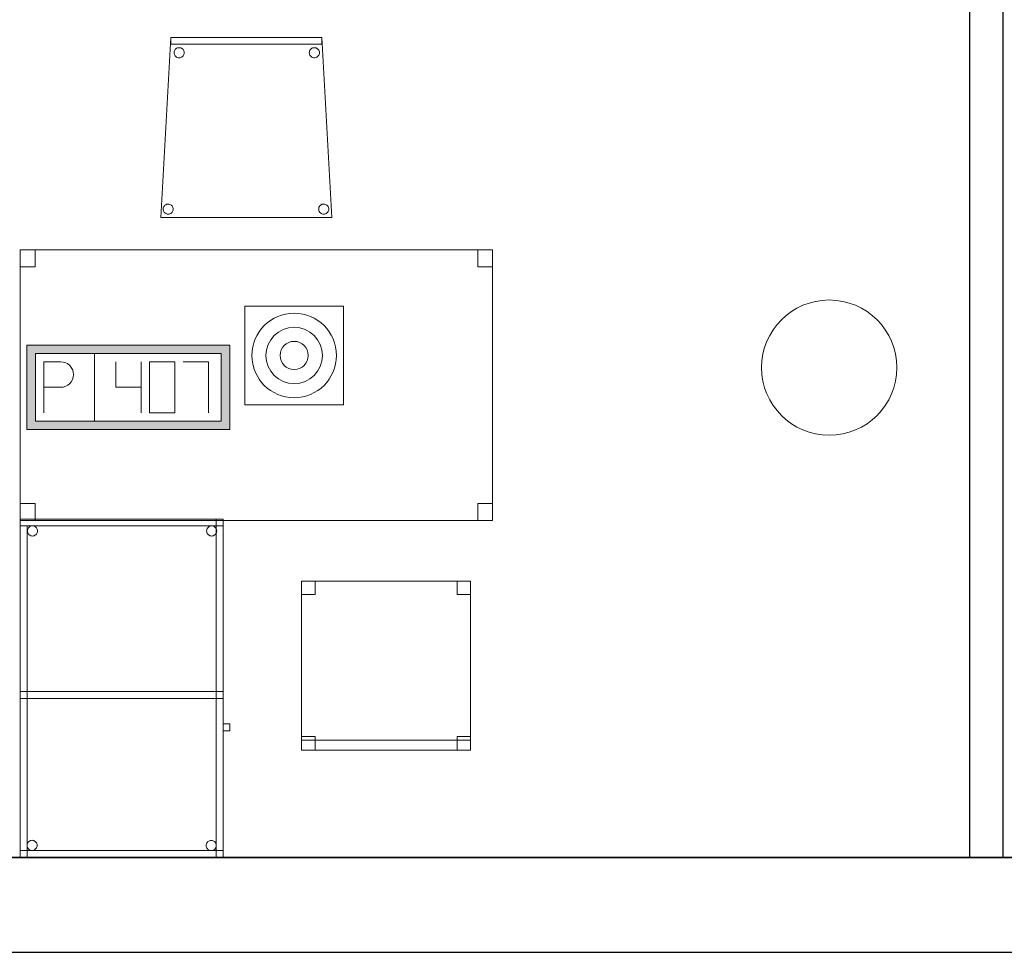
# Model space of a CAD drawing. Header units: metres. Extents: x 391.1 to 427.5, y 12.7 to 28.4.
# Tile 123 of 139: x 418.6 to 421.5, y 12.8 to 15.6. Entities that reach past the tile are written whole.
import ezdxf

# ---------------------------------------------------------------- set-up
doc = ezdxf.new("R2010")
doc.units = ezdxf.units.M
doc.layers.add('01_SUELOS', color=7, linetype='Continuous', lineweight=25, true_color=0x007f00)
for name, color, linetype, lineweight in [('02_MOBILIARIO', 7, 'Continuous', 18), ('A-COLS-____-MCUT', 7, 'Continuous', 18), ('A-COLS-____-OTLN', 7, 'Continuous', 18), ('A-DETL-____-MBND', 7, 'Continuous', 18), ('A-DETL-GENF-OTLN', 7, 'Continuous', 18), ('A-WALL-____-MCUT', 7, 'Continuous', 25), ('A-WALL-____-OTLN', 7, 'Continuous', 25)]:
    doc.layers.add(name, color=color, linetype=linetype, lineweight=lineweight)

# ---------------------------------------------------------------- blocks, each defined once
blk = doc.blocks.new('Family - Envans P1-154716-04_TEL_P1')
at = {"layer": 'A-WALL-____-MCUT', "color": 253, "true_color": 0xaaaaaa}
for p, q in [((2.7909, 0.1), (0, 0.1)), ((0, 0.1), (0, 0)), ((2.7909, 0), (2.7909, 0.1)), ((0, 0), (2.7909, 0))]:
    blk.add_line(p, q, dxfattribs=at)
at = {"layer": 'A-WALL-____-OTLN', "color": 253, "true_color": 0xaaaaaa}
for p, q in [((2.7909, 0.1), (0, 0.1)), ((0, 0.1), (0, 0)), ((2.7909, 0), (2.7909, 0.1)), ((0, 0), (2.7909, 0))]:
    blk.add_line(p, q, dxfattribs=at)
at = {"layer": 'A-WALL-____-OTLN', "color": 253, "lineweight": 18, "true_color": 0xaaaaaa}
blk.add_line((0, 0), (2.7909, 0), dxfattribs=at)
blk = doc.blocks.new('Family - Pilar P1-154845-04_TEL_P1')
at = {"layer": 'A-COLS-____-MCUT', "color": 253, "true_color": 0xaaaaaa}
for start, end in [(360, 180), (180, 360)]:
    blk.add_arc((0.2, 0.2), 0.2, start, end, dxfattribs=at)
at = {"layer": 'A-COLS-____-OTLN', "color": 253, "true_color": 0xaaaaaa}
for start, end in [(360, 180), (180, 360)]:
    blk.add_arc((0.2, 0.2), 0.2, start, end, dxfattribs=at)
blk = doc.blocks.new('Family - Cadira confient_P1-154928-04_TEL_P1')
at = {"layer": 'A-DETL-____-MBND', "color": 253, "true_color": 0xaaaaaa}
for p, q in [((0, 0), (0.03, 0.5326)), ((0.03, 0.5326), (0, 0)), ((0.03, 0.5126), (0.03, 0.5326)), ((0.03, 0.5326), (0.4765, 0.5326)), ((0.4765, 0.5326), (0.03, 0.5326)), ((0.03, 0.5326), (0.03, 0.5126)), ((0.03, 0.5326), (0.4765, 0.5326)), ((0.4765, 0.5326), (0.03, 0.5326)), ((0.4765, 0.5326), (0.4765, 0.5126)), ((0.4765, 0.5126), (0.4765, 0.5326)), ((0.4765, 0.5326), (0.5065, 0)), ((0.5065, 0), (0.4765, 0.5326)), ((0.4765, 0.5126), (0.03, 0.5126)), ((0.03, 0.5126), (0.4765, 0.5126)), ((0.0417, 0.495), (0.0432, 0.4972)), ((0.0432, 0.4972), (0.0417, 0.495)), ((0.0432, 0.4972), (0.0451, 0.499)), ((0.0451, 0.499), (0.0432, 0.4972)), ((0.0451, 0.499), (0.0472, 0.5005)), ((0.0472, 0.5005), (0.0451, 0.499)), ((0.0472, 0.5005), (0.0496, 0.5016)), ((0.0496, 0.5016), (0.0472, 0.5005)), ((0.0496, 0.5016), (0.0521, 0.5022)), ((0.0521, 0.5022), (0.0496, 0.5016)), ((0.0521, 0.5022), (0.0547, 0.5024)), ((0.0547, 0.5024), (0.0521, 0.5022)), ((0.0547, 0.5024), (0.0573, 0.5022)), ((0.0573, 0.5022), (0.0547, 0.5024)), ((0.0573, 0.5022), (0.0598, 0.5015)), ((0.0598, 0.5015), (0.0573, 0.5022)), ((0.0598, 0.5015), (0.0622, 0.5004)), ((0.0622, 0.5004), (0.0598, 0.5015)), ((0.0622, 0.5004), (0.0643, 0.4989)), ((0.0643, 0.4989), (0.0622, 0.5004)), ((0.0643, 0.4989), (0.0661, 0.4971)), ((0.0661, 0.4971), (0.0643, 0.4989)), ((0.0661, 0.4971), (0.0676, 0.4949)), ((0.0676, 0.4949), (0.0661, 0.4971)), ((0.4417, 0.495), (0.4432, 0.4972)), ((0.4432, 0.4972), (0.4417, 0.495)), ((0.4432, 0.4972), (0.4451, 0.499)), ((0.4451, 0.499), (0.4432, 0.4972)), ((0.4451, 0.499), (0.4472, 0.5005)), ((0.4472, 0.5005), (0.4451, 0.499)), ((0.4472, 0.5005), (0.4496, 0.5016)), ((0.4496, 0.5016), (0.4472, 0.5005)), ((0.4496, 0.5016), (0.4521, 0.5022)), ((0.4521, 0.5022), (0.4496, 0.5016)), ((0.4521, 0.5022), (0.4547, 0.5024)), ((0.4547, 0.5024), (0.4521, 0.5022)), ((0.4547, 0.5024), (0.4573, 0.5022)), ((0.4573, 0.5022), (0.4547, 0.5024)), ((0.4573, 0.5022), (0.4598, 0.5015)), ((0.4598, 0.5015), (0.4573, 0.5022)), ((0.4598, 0.5015), (0.4622, 0.5004)), ((0.4622, 0.5004), (0.4598, 0.5015)), ((0.4622, 0.5004), (0.4643, 0.4989)), ((0.4643, 0.4989), (0.4622, 0.5004)), ((0.4643, 0.4989), (0.4661, 0.4971)), ((0.4661, 0.4971), (0.4643, 0.4989)), ((0.4661, 0.4971), (0.4676, 0.4949)), ((0.4676, 0.4949), (0.4661, 0.4971)), ((0.0397, 0.4876), (0.04, 0.4902)), ((0.04, 0.4902), (0.0397, 0.4876)), ((0.0399, 0.485), (0.0397, 0.4876)), ((0.0397, 0.4876), (0.0399, 0.485)), ((0.0406, 0.4825), (0.0399, 0.485)), ((0.0399, 0.485), (0.0406, 0.4825)), ((0.04, 0.4902), (0.0406, 0.4927)), ((0.0406, 0.4927), (0.04, 0.4902)), ((0.0406, 0.4927), (0.0417, 0.495)), ((0.0417, 0.495), (0.0406, 0.4927)), ((0.0417, 0.4801), (0.0406, 0.4825)), ((0.0406, 0.4825), (0.0417, 0.4801)), ((0.0432, 0.478), (0.0417, 0.4801)), ((0.0417, 0.4801), (0.0432, 0.478)), ((0.045, 0.4761), (0.0432, 0.478)), ((0.0432, 0.478), (0.045, 0.4761)), ((0.0471, 0.4746), (0.045, 0.4761)), ((0.045, 0.4761), (0.0471, 0.4746)), ((0.0495, 0.4735), (0.0471, 0.4746)), ((0.0471, 0.4746), (0.0495, 0.4735)), ((0.052, 0.4728), (0.0495, 0.4735)), ((0.0495, 0.4735), (0.052, 0.4728)), ((0.0546, 0.4726), (0.052, 0.4728)), ((0.052, 0.4728), (0.0546, 0.4726)), ((0.0572, 0.4728), (0.0546, 0.4726)), ((0.0546, 0.4726), (0.0572, 0.4728)), ((0.0597, 0.4734), (0.0572, 0.4728)), ((0.0572, 0.4728), (0.0597, 0.4734)), ((0.0621, 0.4745), (0.0597, 0.4734)), ((0.0597, 0.4734), (0.0621, 0.4745)), ((0.0642, 0.476), (0.0621, 0.4745)), ((0.0621, 0.4745), (0.0642, 0.476)), ((0.0661, 0.4779), (0.0642, 0.476)), ((0.0642, 0.476), (0.0661, 0.4779)), ((0.0676, 0.48), (0.0661, 0.4779)), ((0.0661, 0.4779), (0.0676, 0.48)), ((0.0676, 0.4949), (0.0687, 0.4926)), ((0.0687, 0.4926), (0.0676, 0.4949)), ((0.0687, 0.4823), (0.0676, 0.48)), ((0.0676, 0.48), (0.0687, 0.4823)), ((0.0687, 0.4926), (0.0694, 0.49)), ((0.0694, 0.49), (0.0687, 0.4926)), ((0.0694, 0.4848), (0.0687, 0.4823)), ((0.0687, 0.4823), (0.0694, 0.4848)), ((0.0694, 0.49), (0.0696, 0.4874)), ((0.0696, 0.4874), (0.0694, 0.49)), ((0.0696, 0.4874), (0.0694, 0.4848)), ((0.0694, 0.4848), (0.0696, 0.4874)), ((0.4397, 0.4876), (0.44, 0.4902)), ((0.44, 0.4902), (0.4397, 0.4876)), ((0.4399, 0.485), (0.4397, 0.4876)), ((0.4397, 0.4876), (0.4399, 0.485)), ((0.4406, 0.4825), (0.4399, 0.485)), ((0.4399, 0.485), (0.4406, 0.4825)), ((0.44, 0.4902), (0.4406, 0.4927)), ((0.4406, 0.4927), (0.44, 0.4902)), ((0.4406, 0.4927), (0.4417, 0.495)), ((0.4417, 0.495), (0.4406, 0.4927)), ((0.4417, 0.4801), (0.4406, 0.4825)), ((0.4406, 0.4825), (0.4417, 0.4801)), ((0.4432, 0.478), (0.4417, 0.4801)), ((0.4417, 0.4801), (0.4432, 0.478)), ((0.445, 0.4761), (0.4432, 0.478)), ((0.4432, 0.478), (0.445, 0.4761)), ((0.4471, 0.4746), (0.445, 0.4761)), ((0.445, 0.4761), (0.4471, 0.4746)), ((0.4495, 0.4735), (0.4471, 0.4746)), ((0.4471, 0.4746), (0.4495, 0.4735)), ((0.452, 0.4728), (0.4495, 0.4735)), ((0.4495, 0.4735), (0.452, 0.4728)), ((0.4546, 0.4726), (0.452, 0.4728)), ((0.452, 0.4728), (0.4546, 0.4726)), ((0.4572, 0.4728), (0.4546, 0.4726)), ((0.4546, 0.4726), (0.4572, 0.4728)), ((0.4597, 0.4734), (0.4572, 0.4728)), ((0.4572, 0.4728), (0.4597, 0.4734)), ((0.4621, 0.4745), (0.4597, 0.4734)), ((0.4597, 0.4734), (0.4621, 0.4745)), ((0.4642, 0.476), (0.4621, 0.4745)), ((0.4621, 0.4745), (0.4642, 0.476)), ((0.4661, 0.4779), (0.4642, 0.476)), ((0.4642, 0.476), (0.4661, 0.4779)), ((0.4676, 0.48), (0.4661, 0.4779)), ((0.4661, 0.4779), (0.4676, 0.48)), ((0.4676, 0.4949), (0.4687, 0.4926)), ((0.4687, 0.4926), (0.4676, 0.4949)), ((0.4687, 0.4823), (0.4676, 0.48)), ((0.4676, 0.48), (0.4687, 0.4823)), ((0.4687, 0.4926), (0.4694, 0.49)), ((0.4694, 0.49), (0.4687, 0.4926)), ((0.4694, 0.4848), (0.4687, 0.4823)), ((0.4687, 0.4823), (0.4694, 0.4848)), ((0.4694, 0.49), (0.4696, 0.4874)), ((0.4696, 0.4874), (0.4694, 0.49)), ((0.4696, 0.4874), (0.4694, 0.4848)), ((0.4694, 0.4848), (0.4696, 0.4874)), ((0.0076, 0.0278), (0.0083, 0.0303)), ((0.0083, 0.0303), (0.0076, 0.0278)), ((0.0083, 0.0303), (0.0094, 0.0326)), ((0.0094, 0.0326), (0.0083, 0.0303)), ((0.0094, 0.0326), (0.0109, 0.0347)), ((0.0109, 0.0347), (0.0094, 0.0326)), ((0.0109, 0.0347), (0.0127, 0.0366)), ((0.0127, 0.0366), (0.0109, 0.0347)), ((0.0127, 0.0366), (0.0149, 0.0381)), ((0.0149, 0.0381), (0.0127, 0.0366)), ((0.0149, 0.0381), (0.0172, 0.0392)), ((0.0172, 0.0392), (0.0149, 0.0381)), ((0.0172, 0.0392), (0.0198, 0.0398)), ((0.0198, 0.0398), (0.0172, 0.0392)), ((0.0198, 0.0398), (0.0224, 0.04)), ((0.0224, 0.04), (0.0198, 0.0398)), ((0.0224, 0.04), (0.0249, 0.0398)), ((0.0249, 0.0398), (0.0224, 0.04)), ((0.0249, 0.0398), (0.0275, 0.0391)), ((0.0275, 0.0391), (0.0249, 0.0398)), ((0.0275, 0.0391), (0.0298, 0.038)), ((0.0298, 0.038), (0.0275, 0.0391)), ((0.0298, 0.038), (0.0319, 0.0365)), ((0.0319, 0.0365), (0.0298, 0.038)), ((0.0319, 0.0365), (0.0338, 0.0346)), ((0.0338, 0.0346), (0.0319, 0.0365)), ((0.0338, 0.0346), (0.0353, 0.0325)), ((0.0353, 0.0325), (0.0338, 0.0346)), ((0.0353, 0.0325), (0.0363, 0.0301)), ((0.0363, 0.0301), (0.0353, 0.0325)), ((0.0363, 0.0301), (0.037, 0.0276)), ((0.037, 0.0276), (0.0363, 0.0301)), ((0.4676, 0.0278), (0.4683, 0.0303)), ((0.4683, 0.0303), (0.4676, 0.0278)), ((0.4683, 0.0303), (0.4694, 0.0326)), ((0.4694, 0.0326), (0.4683, 0.0303)), ((0.4694, 0.0326), (0.4709, 0.0347)), ((0.4709, 0.0347), (0.4694, 0.0326)), ((0.4709, 0.0347), (0.4727, 0.0366)), ((0.4727, 0.0366), (0.4709, 0.0347)), ((0.4727, 0.0366), (0.4749, 0.0381)), ((0.4749, 0.0381), (0.4727, 0.0366)), ((0.4749, 0.0381), (0.4772, 0.0392)), ((0.4772, 0.0392), (0.4749, 0.0381)), ((0.4772, 0.0392), (0.4798, 0.0398)), ((0.4798, 0.0398), (0.4772, 0.0392)), ((0.4798, 0.0398), (0.4824, 0.04)), ((0.4824, 0.04), (0.4798, 0.0398)), ((0.4824, 0.04), (0.4849, 0.0398)), ((0.4849, 0.0398), (0.4824, 0.04)), ((0.4849, 0.0398), (0.4875, 0.0391)), ((0.4875, 0.0391), (0.4849, 0.0398)), ((0.4875, 0.0391), (0.4898, 0.038)), ((0.4898, 0.038), (0.4875, 0.0391)), ((0.4898, 0.038), (0.4919, 0.0365)), ((0.4919, 0.0365), (0.4898, 0.038)), ((0.4919, 0.0365), (0.4938, 0.0346)), ((0.4938, 0.0346), (0.4919, 0.0365)), ((0.4938, 0.0346), (0.4953, 0.0325)), ((0.4953, 0.0325), (0.4938, 0.0346)), ((0.4953, 0.0325), (0.4963, 0.0301)), ((0.4963, 0.0301), (0.4953, 0.0325)), ((0.4963, 0.0301), (0.497, 0.0276)), ((0.497, 0.0276), (0.4963, 0.0301)), ((0.5065, 0), (0, 0)), ((0, 0), (0.5065, 0)), ((0.0074, 0.0252), (0.0076, 0.0278)), ((0.0076, 0.0278), (0.0074, 0.0252)), ((0.0076, 0.0226), (0.0074, 0.0252)), ((0.0074, 0.0252), (0.0076, 0.0226)), ((0.0082, 0.02), (0.0076, 0.0226)), ((0.0076, 0.0226), (0.0082, 0.02)), ((0.0093, 0.0177), (0.0082, 0.02)), ((0.0082, 0.02), (0.0093, 0.0177)), ((0.0108, 0.0155), (0.0093, 0.0177)), ((0.0093, 0.0177), (0.0108, 0.0155)), ((0.0126, 0.0137), (0.0108, 0.0155)), ((0.0108, 0.0155), (0.0126, 0.0137)), ((0.0148, 0.0122), (0.0126, 0.0137)), ((0.0126, 0.0137), (0.0148, 0.0122)), ((0.0171, 0.0111), (0.0148, 0.0122)), ((0.0148, 0.0122), (0.0171, 0.0111)), ((0.0196, 0.0104), (0.0171, 0.0111)), ((0.0171, 0.0111), (0.0196, 0.0104)), ((0.0222, 0.0102), (0.0196, 0.0104)), ((0.0196, 0.0104), (0.0222, 0.0102)), ((0.0248, 0.0104), (0.0222, 0.0102)), ((0.0222, 0.0102), (0.0248, 0.0104)), ((0.0273, 0.011), (0.0248, 0.0104)), ((0.0248, 0.0104), (0.0273, 0.011)), ((0.0297, 0.0121), (0.0273, 0.011)), ((0.0273, 0.011), (0.0297, 0.0121)), ((0.0318, 0.0136), (0.0297, 0.0121)), ((0.0297, 0.0121), (0.0318, 0.0136)), ((0.0337, 0.0154), (0.0318, 0.0136)), ((0.0318, 0.0136), (0.0337, 0.0154)), ((0.0352, 0.0176), (0.0337, 0.0154)), ((0.0337, 0.0154), (0.0352, 0.0176)), ((0.0363, 0.0199), (0.0352, 0.0176)), ((0.0352, 0.0176), (0.0363, 0.0199)), ((0.037, 0.0224), (0.0363, 0.0199)), ((0.0363, 0.0199), (0.037, 0.0224)), ((0.037, 0.0276), (0.0372, 0.025)), ((0.0372, 0.025), (0.037, 0.0276)), ((0.0372, 0.025), (0.037, 0.0224)), ((0.037, 0.0224), (0.0372, 0.025)), ((0.4674, 0.0252), (0.4676, 0.0278)), ((0.4676, 0.0278), (0.4674, 0.0252)), ((0.4676, 0.0226), (0.4674, 0.0252)), ((0.4674, 0.0252), (0.4676, 0.0226)), ((0.4682, 0.02), (0.4676, 0.0226)), ((0.4676, 0.0226), (0.4682, 0.02)), ((0.4693, 0.0177), (0.4682, 0.02)), ((0.4682, 0.02), (0.4693, 0.0177)), ((0.4708, 0.0155), (0.4693, 0.0177)), ((0.4693, 0.0177), (0.4708, 0.0155)), ((0.4726, 0.0137), (0.4708, 0.0155)), ((0.4708, 0.0155), (0.4726, 0.0137)), ((0.4748, 0.0122), (0.4726, 0.0137)), ((0.4726, 0.0137), (0.4748, 0.0122)), ((0.4771, 0.0111), (0.4748, 0.0122)), ((0.4748, 0.0122), (0.4771, 0.0111)), ((0.4796, 0.0104), (0.4771, 0.0111)), ((0.4771, 0.0111), (0.4796, 0.0104)), ((0.4822, 0.0102), (0.4796, 0.0104)), ((0.4796, 0.0104), (0.4822, 0.0102)), ((0.4848, 0.0104), (0.4822, 0.0102)), ((0.4822, 0.0102), (0.4848, 0.0104)), ((0.4873, 0.011), (0.4848, 0.0104)), ((0.4848, 0.0104), (0.4873, 0.011)), ((0.4897, 0.0121), (0.4873, 0.011)), ((0.4873, 0.011), (0.4897, 0.0121)), ((0.4918, 0.0136), (0.4897, 0.0121)), ((0.4897, 0.0121), (0.4918, 0.0136)), ((0.4937, 0.0154), (0.4918, 0.0136)), ((0.4918, 0.0136), (0.4937, 0.0154)), ((0.4952, 0.0176), (0.4937, 0.0154)), ((0.4937, 0.0154), (0.4952, 0.0176)), ((0.4963, 0.0199), (0.4952, 0.0176)), ((0.4952, 0.0176), (0.4963, 0.0199)), ((0.497, 0.0224), (0.4963, 0.0199)), ((0.4963, 0.0199), (0.497, 0.0224)), ((0.497, 0.0276), (0.4972, 0.025)), ((0.4972, 0.025), (0.497, 0.0276)), ((0.4972, 0.025), (0.497, 0.0224)), ((0.497, 0.0224), (0.4972, 0.025))]:
    blk.add_line(p, q, dxfattribs=at)
blk = doc.blocks.new('Family - Cadira d_Oficina_P1-154986-04_TEL_P1')
at = {"layer": 'A-DETL-____-MBND', "color": 253, "true_color": 0xaaaaaa}
for p, q in [((0, 0.5), (0.5, 0.5)), ((0, 0), (0, 0.5)), ((0.5, 0.5), (0, 0.5)), ((0, 0.5), (0, 0)), ((0, 0.46), (0, 0.5)), ((0, 0.5), (0.04, 0.5)), ((0.04, 0.5), (0, 0.5)), ((0, 0.5), (0, 0.46)), ((0.04, 0.5), (0.04, 0.46)), ((0.04, 0.46), (0.04, 0.5)), ((0.46, 0.46), (0.46, 0.5)), ((0.46, 0.5), (0.5, 0.5)), ((0.5, 0.5), (0.46, 0.5)), ((0.46, 0.5), (0.46, 0.46)), ((0.5, 0.5), (0.5, 0)), ((0.5, 0), (0.5, 0.5)), ((0.5, 0.5), (0.5, 0.46)), ((0.5, 0.46), (0.5, 0.5)), ((0.04, 0.46), (0, 0.46)), ((0, 0.46), (0.04, 0.46)), ((0.5, 0.46), (0.46, 0.46)), ((0.46, 0.46), (0.5, 0.46)), ((0, 0), (0, 0.04)), ((0, 0.04), (0.04, 0.04)), ((0.04, 0.04), (0, 0.04)), ((0, 0.04), (0, 0)), ((0, 0), (0, 0.03)), ((0, 0.03), (0.5, 0.03)), ((0.5, 0.03), (0, 0.03)), ((0, 0.03), (0, 0)), ((0.04, 0.04), (0.04, 0)), ((0.04, 0), (0.04, 0.04)), ((0.46, 0), (0.46, 0.04)), ((0.46, 0.04), (0.5, 0.04)), ((0.5, 0.04), (0.46, 0.04)), ((0.46, 0.04), (0.46, 0)), ((0.5, 0.04), (0.5, 0)), ((0.5, 0), (0.5, 0.04)), ((0.5, 0.03), (0.5, 0)), ((0.5, 0), (0.5, 0.03)), ((0.5, 0), (0, 0)), ((0, 0), (0.5, 0)), ((0.04, 0), (0, 0)), ((0, 0), (0.04, 0)), ((0.5, 0), (0, 0)), ((0, 0), (0.5, 0)), ((0.5, 0), (0.46, 0)), ((0.46, 0), (0.5, 0))]:
    blk.add_line(p, q, dxfattribs=at)
blk = doc.blocks.new('Family - Taula 140X80_P1-155022-04_TEL_P1')
at = {"layer": 'A-DETL-____-MBND', "color": 253, "true_color": 0xaaaaaa}
for p, q in [((0, 0.7501), (0, 0.8001)), ((0, 0.8001), (0.0437, 0.8001)), ((0.0437, 0.8001), (0, 0.8001)), ((0, 0.8001), (0, 0.7501)), ((0, 0), (0, 0.8001)), ((0, 0.8001), (1.3973, 0.8001)), ((1.3973, 0.8001), (0, 0.8001)), ((0, 0.8001), (0, 0)), ((0.0437, 0.8001), (0.0437, 0.7501)), ((0.0437, 0.7501), (0.0437, 0.8001)), ((1.3536, 0.7501), (1.3536, 0.8001)), ((1.3536, 0.8001), (1.3973, 0.8001)), ((1.3973, 0.8001), (1.3536, 0.8001)), ((1.3536, 0.8001), (1.3536, 0.7501)), ((1.3973, 0.8001), (1.3973, 0.7501)), ((1.3973, 0.7501), (1.3973, 0.8001)), ((1.3973, 0.8001), (1.3973, 0)), ((1.3973, 0), (1.3973, 0.8001)), ((0.0437, 0.7501), (0, 0.7501)), ((0, 0.7501), (0.0437, 0.7501)), ((1.3973, 0.7501), (1.3536, 0.7501)), ((1.3536, 0.7501), (1.3973, 0.7501)), ((0, 0), (0, 0.05)), ((0, 0.05), (0.0437, 0.05)), ((0.0437, 0.05), (0, 0.05)), ((0, 0.05), (0, 0)), ((0.0437, 0.05), (0.0437, 0)), ((0.0437, 0), (0.0437, 0.05)), ((1.3536, 0), (1.3536, 0.05)), ((1.3536, 0.05), (1.3973, 0.05)), ((1.3973, 0.05), (1.3536, 0.05)), ((1.3536, 0.05), (1.3536, 0)), ((1.3973, 0.05), (1.3973, 0)), ((1.3973, 0), (1.3973, 0.05)), ((0.0437, 0), (0, 0)), ((0, 0), (0.0437, 0)), ((1.3973, 0), (0, 0)), ((0, 0), (1.3973, 0)), ((1.3973, 0), (1.3536, 0)), ((1.3536, 0), (1.3973, 0))]:
    blk.add_line(p, q, dxfattribs=at)
blk = doc.blocks.new('Family - LONDR55-XX_ZZ-ARQ-CAA-M3D-Londres55-155045-04_TEL_P1')
at = {"layer": '01_SUELOS', "color": 9, "true_color": 0xaad4aa}
for p, q in [((0, 0), (25.4183, 0)), ((25.4183, 0), (0, 0))]:
    blk.add_line(p, q, dxfattribs=at)
blk = doc.blocks.new('Family - Mur P1-155141-04_TEL_P1')
at = {"layer": 'A-WALL-____-MCUT', "color": 253, "true_color": 0xaaaaaa}
for p, q in [((25.4738, 0.28), (0.0555, 0.28)), ((0, 0), (25.4157, 0))]:
    blk.add_line(p, q, dxfattribs=at)
at = {"layer": 'A-WALL-____-OTLN', "color": 253, "true_color": 0xaaaaaa}
for p, q in [((25.4738, 0.28), (0.0555, 0.28)), ((0, 0), (25.4157, 0))]:
    blk.add_line(p, q, dxfattribs=at)
at = {"layer": 'A-WALL-____-OTLN', "color": 253, "lineweight": 18, "true_color": 0xaaaaaa}
blk.add_line((0, 0), (25.4157, 0), dxfattribs=at)
blk = doc.blocks.new('Family - Taula 100X60_P1-155172-04_TEL_P1')
at = {"layer": 'A-DETL-____-MBND', "color": 253, "true_color": 0xaaaaaa}
for p, q in [((0.6, 1), (0, 1)), ((0, 1), (0.6, 1)), ((0, 1), (0, 0)), ((0, 0), (0, 1)), ((0, 0.98), (0, 1)), ((0, 1), (0, 0.98)), ((0, 1), (0.6, 1)), ((0.6, 1), (0, 1)), ((0, 1), (0.58, 1)), ((0, 0), (0, 1)), ((0.58, 1), (0, 1)), ((0, 1), (0, 0)), ((0.6, 1), (0, 1)), ((0, 1), (0.6, 1)), ((0, 1), (0, 0)), ((0, 0), (0, 1)), ((0.58, 1), (0.58, 0)), ((0.58, 0), (0.58, 1)), ((0.6, 0), (0.6, 1)), ((0.6, 1), (0.6, 0)), ((0.6, 1), (0.6, 0.98)), ((0.6, 1), (0.6, 0.98)), ((0.6, 0), (0.6, 1)), ((0.6, 1), (0.6, 0)), ((0.6, 0.98), (0, 0.98)), ((0, 0.98), (0.6, 0.98)), ((0, 0.98), (0.02, 0.98)), ((0.02, 0.98), (0, 0.98)), ((0, 0), (0, 0.98)), ((0, 0.98), (0, 0)), ((0.02, 0.98), (0.02, 0)), ((0.02, 0), (0.02, 0.98)), ((0.0212, 0.965), (0.0215, 0.9676)), ((0.0215, 0.9676), (0.0212, 0.965)), ((0.0215, 0.9624), (0.0212, 0.965)), ((0.0212, 0.965), (0.0215, 0.9624)), ((0.0215, 0.9676), (0.0221, 0.9701)), ((0.0221, 0.9701), (0.0215, 0.9676)), ((0.0221, 0.9599), (0.0215, 0.9624)), ((0.0215, 0.9624), (0.0221, 0.9599)), ((0.0221, 0.9701), (0.0232, 0.9725)), ((0.0232, 0.9725), (0.0221, 0.9701)), ((0.0232, 0.9725), (0.0247, 0.9746)), ((0.0247, 0.9746), (0.0232, 0.9725)), ((0.0247, 0.9746), (0.0266, 0.9764)), ((0.0266, 0.9764), (0.0247, 0.9746)), ((0.0266, 0.9764), (0.0287, 0.9779)), ((0.0287, 0.9779), (0.0266, 0.9764)), ((0.0287, 0.9779), (0.0311, 0.979)), ((0.0311, 0.979), (0.0287, 0.9779)), ((0.0311, 0.979), (0.0336, 0.9797)), ((0.0336, 0.9797), (0.0311, 0.979)), ((0.0336, 0.9797), (0.0362, 0.9799)), ((0.0362, 0.9799), (0.0336, 0.9797)), ((0.0362, 0.9799), (0.0388, 0.9797)), ((0.0388, 0.9797), (0.0362, 0.9799)), ((0.0388, 0.9797), (0.0413, 0.979)), ((0.0413, 0.979), (0.0388, 0.9797)), ((0.0413, 0.979), (0.0436, 0.9779)), ((0.0436, 0.9779), (0.0413, 0.979)), ((0.0436, 0.9779), (0.0458, 0.9764)), ((0.0458, 0.9764), (0.0436, 0.9779)), ((0.0458, 0.9764), (0.0476, 0.9746)), ((0.0476, 0.9746), (0.0458, 0.9764)), ((0.0476, 0.9746), (0.0491, 0.9725)), ((0.0491, 0.9725), (0.0476, 0.9746)), ((0.0491, 0.9725), (0.0502, 0.9701)), ((0.0502, 0.9701), (0.0491, 0.9725)), ((0.0502, 0.9701), (0.0509, 0.9676)), ((0.0509, 0.9676), (0.0502, 0.9701)), ((0.0509, 0.9624), (0.0502, 0.9599)), ((0.0502, 0.9599), (0.0509, 0.9624)), ((0.0509, 0.9676), (0.0511, 0.965)), ((0.0511, 0.965), (0.0509, 0.9676)), ((0.0511, 0.965), (0.0509, 0.9624)), ((0.0509, 0.9624), (0.0511, 0.965)), ((0.5512, 0.965), (0.5515, 0.9676)), ((0.5515, 0.9676), (0.5512, 0.965)), ((0.5515, 0.9624), (0.5512, 0.965)), ((0.5512, 0.965), (0.5515, 0.9624)), ((0.5515, 0.9676), (0.5521, 0.9701)), ((0.5521, 0.9701), (0.5515, 0.9676)), ((0.5521, 0.9599), (0.5515, 0.9624)), ((0.5515, 0.9624), (0.5521, 0.9599)), ((0.5521, 0.9701), (0.5532, 0.9725)), ((0.5532, 0.9725), (0.5521, 0.9701)), ((0.5532, 0.9725), (0.5547, 0.9746)), ((0.5547, 0.9746), (0.5532, 0.9725)), ((0.5547, 0.9746), (0.5566, 0.9764)), ((0.5566, 0.9764), (0.5547, 0.9746)), ((0.5566, 0.9764), (0.5587, 0.9779)), ((0.5587, 0.9779), (0.5566, 0.9764)), ((0.5587, 0.9779), (0.5611, 0.979)), ((0.5611, 0.979), (0.5587, 0.9779)), ((0.5611, 0.979), (0.5636, 0.9797)), ((0.5636, 0.9797), (0.5611, 0.979)), ((0.5636, 0.9797), (0.5662, 0.9799)), ((0.5662, 0.9799), (0.5636, 0.9797)), ((0.5662, 0.9799), (0.5688, 0.9797)), ((0.5688, 0.9797), (0.5662, 0.9799)), ((0.5688, 0.9797), (0.5713, 0.979)), ((0.5713, 0.979), (0.5688, 0.9797)), ((0.5713, 0.979), (0.5736, 0.9779)), ((0.5736, 0.9779), (0.5713, 0.979)), ((0.5736, 0.9779), (0.5758, 0.9764)), ((0.5758, 0.9764), (0.5736, 0.9779)), ((0.5758, 0.9764), (0.5776, 0.9746)), ((0.5776, 0.9746), (0.5758, 0.9764)), ((0.5776, 0.9746), (0.5791, 0.9725)), ((0.5791, 0.9725), (0.5776, 0.9746)), ((0.5791, 0.9725), (0.5802, 0.9701)), ((0.5802, 0.9701), (0.5791, 0.9725)), ((0.5802, 0.9701), (0.5809, 0.9676)), ((0.5809, 0.9676), (0.5802, 0.9701)), ((0.5809, 0.9624), (0.5802, 0.9599)), ((0.5802, 0.9599), (0.5809, 0.9624)), ((0.5809, 0.9676), (0.5811, 0.965)), ((0.5811, 0.965), (0.5809, 0.9676)), ((0.5811, 0.965), (0.5809, 0.9624)), ((0.5809, 0.9624), (0.5811, 0.965)), ((0.0232, 0.9575), (0.0221, 0.9599)), ((0.0221, 0.9599), (0.0232, 0.9575)), ((0.0247, 0.9554), (0.0232, 0.9575)), ((0.0232, 0.9575), (0.0247, 0.9554)), ((0.0266, 0.9536), (0.0247, 0.9554)), ((0.0247, 0.9554), (0.0266, 0.9536)), ((0.0287, 0.9521), (0.0266, 0.9536)), ((0.0266, 0.9536), (0.0287, 0.9521)), ((0.0311, 0.951), (0.0287, 0.9521)), ((0.0287, 0.9521), (0.0311, 0.951)), ((0.0336, 0.9503), (0.0311, 0.951)), ((0.0311, 0.951), (0.0336, 0.9503)), ((0.0362, 0.9501), (0.0336, 0.9503)), ((0.0336, 0.9503), (0.0362, 0.9501)), ((0.0388, 0.9503), (0.0362, 0.9501)), ((0.0362, 0.9501), (0.0388, 0.9503)), ((0.0413, 0.951), (0.0388, 0.9503)), ((0.0388, 0.9503), (0.0413, 0.951)), ((0.0436, 0.9521), (0.0413, 0.951)), ((0.0413, 0.951), (0.0436, 0.9521)), ((0.0458, 0.9536), (0.0436, 0.9521)), ((0.0436, 0.9521), (0.0458, 0.9536)), ((0.0476, 0.9554), (0.0458, 0.9536)), ((0.0458, 0.9536), (0.0476, 0.9554)), ((0.0491, 0.9575), (0.0476, 0.9554)), ((0.0476, 0.9554), (0.0491, 0.9575)), ((0.0502, 0.9599), (0.0491, 0.9575)), ((0.0491, 0.9575), (0.0502, 0.9599)), ((0.5532, 0.9575), (0.5521, 0.9599)), ((0.5521, 0.9599), (0.5532, 0.9575)), ((0.5547, 0.9554), (0.5532, 0.9575)), ((0.5532, 0.9575), (0.5547, 0.9554)), ((0.5566, 0.9536), (0.5547, 0.9554)), ((0.5547, 0.9554), (0.5566, 0.9536)), ((0.5587, 0.9521), (0.5566, 0.9536)), ((0.5566, 0.9536), (0.5587, 0.9521)), ((0.5611, 0.951), (0.5587, 0.9521)), ((0.5587, 0.9521), (0.5611, 0.951)), ((0.5636, 0.9503), (0.5611, 0.951)), ((0.5611, 0.951), (0.5636, 0.9503)), ((0.5662, 0.9501), (0.5636, 0.9503)), ((0.5636, 0.9503), (0.5662, 0.9501)), ((0.5688, 0.9503), (0.5662, 0.9501)), ((0.5662, 0.9501), (0.5688, 0.9503)), ((0.5713, 0.951), (0.5688, 0.9503)), ((0.5688, 0.9503), (0.5713, 0.951)), ((0.5736, 0.9521), (0.5713, 0.951)), ((0.5713, 0.951), (0.5736, 0.9521)), ((0.5758, 0.9536), (0.5736, 0.9521)), ((0.5736, 0.9521), (0.5758, 0.9536)), ((0.5776, 0.9554), (0.5758, 0.9536)), ((0.5758, 0.9536), (0.5776, 0.9554)), ((0.5791, 0.9575), (0.5776, 0.9554)), ((0.5776, 0.9554), (0.5791, 0.9575)), ((0.5802, 0.9599), (0.5791, 0.9575)), ((0.5791, 0.9575), (0.5802, 0.9599)), ((0, 0.47), (0, 0.49)), ((0, 0.49), (0, 0.47)), ((0, 0.49), (0.6, 0.49)), ((0.6, 0.49), (0, 0.49)), ((0, 0.47), (0, 0.49)), ((0, 0.49), (0, 0.47)), ((0, 0.49), (0.58, 0.49)), ((0.58, 0.49), (0, 0.49)), ((0.6, 0.47), (0, 0.47)), ((0, 0.47), (0.6, 0.47)), ((0.58, 0.47), (0, 0.47)), ((0, 0.47), (0.58, 0.47)), ((0.58, 0.49), (0.6, 0.49)), ((0.6, 0.49), (0.58, 0.49)), ((0.58, 0), (0.58, 0.49)), ((0.58, 0.49), (0.58, 0)), ((0.58, 0.49), (0.58, 0.47)), ((0.58, 0.49), (0.58, 0.47)), ((0.6, 0.49), (0.6, 0.47)), ((0.6, 0.49), (0.6, 0.47)), ((0.6, 0.49), (0.6, 0)), ((0.6, 0), (0.6, 0.49)), ((0.6, 0.3744), (0.6, 0.3944)), ((0.6, 0.3944), (0.62, 0.3944)), ((0.62, 0.3944), (0.6, 0.3944)), ((0.6, 0.3944), (0.6, 0.3744)), ((0.62, 0.3944), (0.62, 0.3744)), ((0.62, 0.3744), (0.62, 0.3944)), ((0.62, 0.3744), (0.6, 0.3744)), ((0.6, 0.3744), (0.62, 0.3744)), ((0.02, 0.0353), (0.0203, 0.0379)), ((0.0203, 0.0379), (0.02, 0.0353)), ((0.0203, 0.0327), (0.02, 0.0353)), ((0.02, 0.0353), (0.0203, 0.0327)), ((0.0203, 0.0379), (0.0209, 0.0404)), ((0.0209, 0.0404), (0.0203, 0.0379)), ((0.0209, 0.0302), (0.0203, 0.0327)), ((0.0203, 0.0327), (0.0209, 0.0302)), ((0.0209, 0.0404), (0.022, 0.0428)), ((0.022, 0.0428), (0.0209, 0.0404)), ((0.022, 0.0278), (0.0209, 0.0302)), ((0.0209, 0.0302), (0.022, 0.0278)), ((0.022, 0.0428), (0.0235, 0.0449)), ((0.0235, 0.0449), (0.022, 0.0428)), ((0.0235, 0.0449), (0.0254, 0.0467)), ((0.0254, 0.0467), (0.0235, 0.0449)), ((0.0254, 0.0467), (0.0275, 0.0482)), ((0.0275, 0.0482), (0.0254, 0.0467)), ((0.0275, 0.0482), (0.0299, 0.0493)), ((0.0299, 0.0493), (0.0275, 0.0482)), ((0.0299, 0.0493), (0.0324, 0.05)), ((0.0324, 0.05), (0.0299, 0.0493)), ((0.0324, 0.05), (0.035, 0.0502)), ((0.035, 0.0502), (0.0324, 0.05)), ((0.035, 0.0502), (0.0376, 0.05)), ((0.0376, 0.05), (0.035, 0.0502)), ((0.0376, 0.05), (0.0401, 0.0493)), ((0.0401, 0.0493), (0.0376, 0.05)), ((0.0401, 0.0493), (0.0424, 0.0482)), ((0.0424, 0.0482), (0.0401, 0.0493)), ((0.0424, 0.0482), (0.0446, 0.0467)), ((0.0446, 0.0467), (0.0424, 0.0482)), ((0.0446, 0.0467), (0.0464, 0.0449)), ((0.0464, 0.0449), (0.0446, 0.0467)), ((0.0464, 0.0449), (0.0479, 0.0428)), ((0.0479, 0.0428), (0.0464, 0.0449)), ((0.0479, 0.0428), (0.049, 0.0404)), ((0.049, 0.0404), (0.0479, 0.0428)), ((0.049, 0.0302), (0.0479, 0.0278)), ((0.0479, 0.0278), (0.049, 0.0302)), ((0.049, 0.0404), (0.0497, 0.0379)), ((0.0497, 0.0379), (0.049, 0.0404)), ((0.0497, 0.0327), (0.049, 0.0302)), ((0.049, 0.0302), (0.0497, 0.0327)), ((0.0497, 0.0379), (0.0499, 0.0353)), ((0.0499, 0.0353), (0.0497, 0.0379)), ((0.0499, 0.0353), (0.0497, 0.0327)), ((0.0497, 0.0327), (0.0499, 0.0353)), ((0.5501, 0.035), (0.5503, 0.0375)), ((0.5503, 0.0375), (0.5501, 0.035)), ((0.5503, 0.0324), (0.5501, 0.035)), ((0.5501, 0.035), (0.5503, 0.0324)), ((0.5503, 0.0375), (0.551, 0.0401)), ((0.551, 0.0401), (0.5503, 0.0375)), ((0.551, 0.0298), (0.5503, 0.0324)), ((0.5503, 0.0324), (0.551, 0.0298)), ((0.551, 0.0401), (0.5521, 0.0424)), ((0.5521, 0.0424), (0.551, 0.0401)), ((0.5521, 0.0275), (0.551, 0.0298)), ((0.551, 0.0298), (0.5521, 0.0275)), ((0.5521, 0.0424), (0.5536, 0.0446)), ((0.5536, 0.0446), (0.5521, 0.0424)), ((0.5536, 0.0446), (0.5554, 0.0464)), ((0.5554, 0.0464), (0.5536, 0.0446)), ((0.5554, 0.0464), (0.5575, 0.0479)), ((0.5575, 0.0479), (0.5554, 0.0464)), ((0.5575, 0.0479), (0.5599, 0.049)), ((0.5599, 0.049), (0.5575, 0.0479)), ((0.5599, 0.049), (0.5624, 0.0497)), ((0.5624, 0.0497), (0.5599, 0.049)), ((0.5624, 0.0497), (0.565, 0.0499)), ((0.565, 0.0499), (0.5624, 0.0497)), ((0.565, 0.0499), (0.5676, 0.0497)), ((0.5676, 0.0497), (0.565, 0.0499)), ((0.5676, 0.0497), (0.5701, 0.049)), ((0.5701, 0.049), (0.5676, 0.0497)), ((0.5701, 0.049), (0.5725, 0.0479)), ((0.5725, 0.0479), (0.5701, 0.049)), ((0.5725, 0.0479), (0.5746, 0.0464)), ((0.5746, 0.0464), (0.5725, 0.0479)), ((0.5746, 0.0464), (0.5764, 0.0446)), ((0.5764, 0.0446), (0.5746, 0.0464)), ((0.5764, 0.0446), (0.5779, 0.0424)), ((0.5779, 0.0424), (0.5764, 0.0446)), ((0.5779, 0.0424), (0.579, 0.0401)), ((0.579, 0.0401), (0.5779, 0.0424)), ((0.579, 0.0298), (0.5779, 0.0275)), ((0.5779, 0.0275), (0.579, 0.0298)), ((0.579, 0.0401), (0.5797, 0.0375)), ((0.5797, 0.0375), (0.579, 0.0401)), ((0.5797, 0.0324), (0.579, 0.0298)), ((0.579, 0.0298), (0.5797, 0.0324)), ((0.5797, 0.0375), (0.5799, 0.035)), ((0.5799, 0.035), (0.5797, 0.0375)), ((0.5799, 0.035), (0.5797, 0.0324)), ((0.5797, 0.0324), (0.5799, 0.035)), ((0, 0), (0, 0.02)), ((0, 0.02), (0, 0)), ((0, 0.02), (0.6, 0.02)), ((0.6, 0.02), (0, 0.02)), ((0, 0), (0.6, 0)), ((0.6, 0), (0, 0)), ((0.02, 0), (0, 0)), ((0.02, 0), (0, 0)), ((0.58, 0), (0, 0)), ((0, 0), (0.58, 0)), ((0.6, 0), (0, 0)), ((0, 0), (0.6, 0)), ((0, 0), (0.6, 0)), ((0.6, 0), (0, 0)), ((0.0235, 0.0257), (0.022, 0.0278)), ((0.022, 0.0278), (0.0235, 0.0257)), ((0.0254, 0.0238), (0.0235, 0.0257)), ((0.0235, 0.0257), (0.0254, 0.0238)), ((0.0275, 0.0224), (0.0254, 0.0238)), ((0.0254, 0.0238), (0.0275, 0.0224)), ((0.0299, 0.0213), (0.0275, 0.0224)), ((0.0275, 0.0224), (0.0299, 0.0213)), ((0.0324, 0.0206), (0.0299, 0.0213)), ((0.0299, 0.0213), (0.0324, 0.0206)), ((0.035, 0.0204), (0.0324, 0.0206)), ((0.0324, 0.0206), (0.035, 0.0204)), ((0.0376, 0.0206), (0.035, 0.0204)), ((0.035, 0.0204), (0.0376, 0.0206)), ((0.0401, 0.0213), (0.0376, 0.0206)), ((0.0376, 0.0206), (0.0401, 0.0213)), ((0.0424, 0.0224), (0.0401, 0.0213)), ((0.0401, 0.0213), (0.0424, 0.0224)), ((0.0446, 0.0238), (0.0424, 0.0224)), ((0.0424, 0.0224), (0.0446, 0.0238)), ((0.0464, 0.0257), (0.0446, 0.0238)), ((0.0446, 0.0238), (0.0464, 0.0257)), ((0.0479, 0.0278), (0.0464, 0.0257)), ((0.0464, 0.0257), (0.0479, 0.0278)), ((0.5536, 0.0254), (0.5521, 0.0275)), ((0.5521, 0.0275), (0.5536, 0.0254)), ((0.5554, 0.0235), (0.5536, 0.0254)), ((0.5536, 0.0254), (0.5554, 0.0235)), ((0.5575, 0.022), (0.5554, 0.0235)), ((0.5554, 0.0235), (0.5575, 0.022)), ((0.5599, 0.0209), (0.5575, 0.022)), ((0.5575, 0.022), (0.5599, 0.0209)), ((0.5624, 0.0202), (0.5599, 0.0209)), ((0.5599, 0.0209), (0.5624, 0.0202)), ((0.565, 0.02), (0.5624, 0.0202)), ((0.5624, 0.0202), (0.565, 0.02)), ((0.5676, 0.0202), (0.565, 0.02)), ((0.565, 0.02), (0.5676, 0.0202)), ((0.5701, 0.0209), (0.5676, 0.0202)), ((0.5676, 0.0202), (0.5701, 0.0209)), ((0.5725, 0.022), (0.5701, 0.0209)), ((0.5701, 0.0209), (0.5725, 0.022)), ((0.5746, 0.0235), (0.5725, 0.022)), ((0.5725, 0.022), (0.5746, 0.0235)), ((0.5764, 0.0254), (0.5746, 0.0235)), ((0.5746, 0.0235), (0.5764, 0.0254)), ((0.5779, 0.0275), (0.5764, 0.0254)), ((0.5764, 0.0254), (0.5779, 0.0275)), ((0.6, 0), (0.58, 0)), ((0.6, 0), (0.58, 0)), ((0.6, 0.02), (0.6, 0)), ((0.6, 0.02), (0.6, 0))]:
    blk.add_line(p, q, dxfattribs=at)
blk = doc.blocks.new('LONDR55-XX_ZZ-ARQ-CAA-M3D-Londres55_ifc-1-04_TEL_P1')
at = {"layer": '01_SUELOS', "color": 253, "lineweight": 18, "true_color": 0xaaaaaa}
blk.add_blockref('Family - LONDR55-XX_ZZ-ARQ-CAA-M3D-Londres55-155045-04_TEL_P1', (398.2972, 13.1206), dxfattribs=at)
at = {"layer": '02_MOBILIARIO', "color": 253, "lineweight": 18, "true_color": 0xaaaaaa}
for name, p in [('Family - Cadira confient_P1-154928-04_TEL_P1', (419.0143, 15.0132)), ('Family - Taula 140X80_P1-155022-04_TEL_P1', (418.5989, 14.1175)), ('Family - Taula 100X60_P1-155172-04_TEL_P1', (418.5989, 13.1215)), ('Family - Cadira d_Oficina_P1-154986-04_TEL_P1', (419.4312, 13.4383))]:
    blk.add_blockref(name, p, dxfattribs=at)
at = {"layer": 'A-COLS-____-OTLN', "color": 253, "lineweight": 18, "true_color": 0xaaaaaa}
blk.add_blockref('Family - Pilar P1-154845-04_TEL_P1', (420.792, 14.3695), dxfattribs=at)
at = {"layer": 'A-WALL-____-OTLN', "color": 253, "lineweight": 18, "true_color": 0xaaaaaa, "rotation": 270}
blk.add_blockref('Family - Envans P1-154716-04_TEL_P1', (421.407, 15.9116), dxfattribs=at)
at = {"layer": 'A-WALL-____-OTLN', "color": 253, "lineweight": 18, "true_color": 0xaaaaaa}
blk.add_blockref('Family - Mur P1-155141-04_TEL_P1', (398.2417, 12.8406), dxfattribs=at)
blk = doc.blocks.new('ZYR_05_02_05 PT 4COL Terra - 07 PT Terra _4SC-2SAI-2VD_-903823-04_TEL_P1')
at = {"layer": 'A-DETL-____-MBND', "true_color": 0x3c0aff}
h = blk.add_hatch(color=180, dxfattribs=at)
h.paths.add_polyline_path([(-0.7838, -0.125), (-0.1838, -0.125), (-0.1838, 0.125), (-0.7838, 0.125)])
h.paths.add_polyline_path([(-0.7588, -0.1), (-0.7588, 0.1), (-0.2088, 0.1), (-0.2088, -0.1)])
at = {"layer": 'A-DETL-____-MBND', "color": 180, "true_color": 0x3c0aff}
for p, q in [((-0.1838, 0.125), (-0.7838, 0.125)), ((-0.7838, 0.125), (-0.7838, -0.125)), ((-0.7838, 0.125), (-0.1838, 0.125)), ((-0.7838, 0.125), (-0.7838, -0.125)), ((-0.1838, -0.125), (-0.1838, 0.125)), ((-0.1838, 0.125), (-0.1838, -0.125)), ((-0.7588, -0.1), (-0.7588, 0.1)), ((-0.7588, 0.1), (-0.2088, 0.1)), ((-0.7588, 0.1), (-0.2088, 0.1)), ((-0.7588, -0.1), (-0.7588, 0.1)), ((-0.5838, 0.1), (-0.5838, -0.1)), ((-0.2088, 0.1), (-0.2088, -0.1)), ((-0.2088, 0.1), (-0.2088, -0.1)), ((-0.7338, 0.075), (-0.6838, 0.0754)), ((-0.7338, 0.075), (-0.7338, -0.075)), ((-0.5213, 0.075), (-0.5213, 0)), ((-0.4463, 0.075), (-0.4463, -0.075)), ((-0.3463, 0.075), (-0.4213, 0.075)), ((-0.4213, 0.075), (-0.4213, -0.075)), ((-0.3463, -0.075), (-0.3463, 0.075)), ((-0.3213, 0.075), (-0.2463, 0.075)), ((-0.2463, 0.075), (-0.2463, -0.075)), ((-0.7338, 0), (-0.6838, 0)), ((-0.5213, 0), (-0.4463, 0)), ((-0.4213, -0.075), (-0.3463, -0.075)), ((-0.2088, -0.1), (-0.7588, -0.1)), ((-0.2088, -0.1), (-0.7588, -0.1)), ((-0.7838, -0.125), (-0.1838, -0.125)), ((-0.1838, -0.125), (-0.7838, -0.125))]:
    blk.add_line(p, q, dxfattribs=at)
blk.add_arc((-0.6838, 0.0377), 0.0377, 270, 90, dxfattribs=at)
blk = doc.blocks.new('ZYR_08_04 Altaveu Sostre Encastat - Altaveu Encastat 08 _Rect_-911407-04_TEL_P1')
at = {"layer": 'A-DETL-GENF-OTLN', "color": 6, "true_color": 0xff00ff}
for p, q in [((-0.145825, 0.145825), (0.145825, 0.145825)), ((-0.145825, -0.145825), (-0.145825, 0.145825)), ((0.145825, 0.145825), (0.145825, -0.145825)), ((0.145825, -0.145825), (-0.145825, -0.145825))]:
    blk.add_line(p, q, dxfattribs=at)
for radius in [0.125, 0.083333, 0.041667]:
    blk.add_circle((0, 0), radius, dxfattribs=at)

msp = doc.modelspace()

# ---------------------------------------------------------------- block references
at = {"lineweight": 5}
msp.add_blockref('LONDR55-XX_ZZ-ARQ-CAA-M3D-Londres55_ifc-1-04_TEL_P1', (0, 0), dxfattribs=at)
at = {"layer": 'A-DETL-____-MBND', "color": 180, "true_color": 0x3c0aff}
msp.add_blockref('ZYR_05_02_05 PT 4COL Terra - 07 PT Terra _4SC-2SAI-2VD_-903823-04_TEL_P1', (419.4025, 14.5113), dxfattribs=at)
at = {"layer": 'A-DETL-GENF-OTLN', "color": 6, "true_color": 0xff00ff}
msp.add_blockref('ZYR_08_04 Altaveu Sostre Encastat - Altaveu Encastat 08 _Rect_-911407-04_TEL_P1', (419.4092, 14.6055), dxfattribs=at)

doc.saveas('drawing.dxf')
